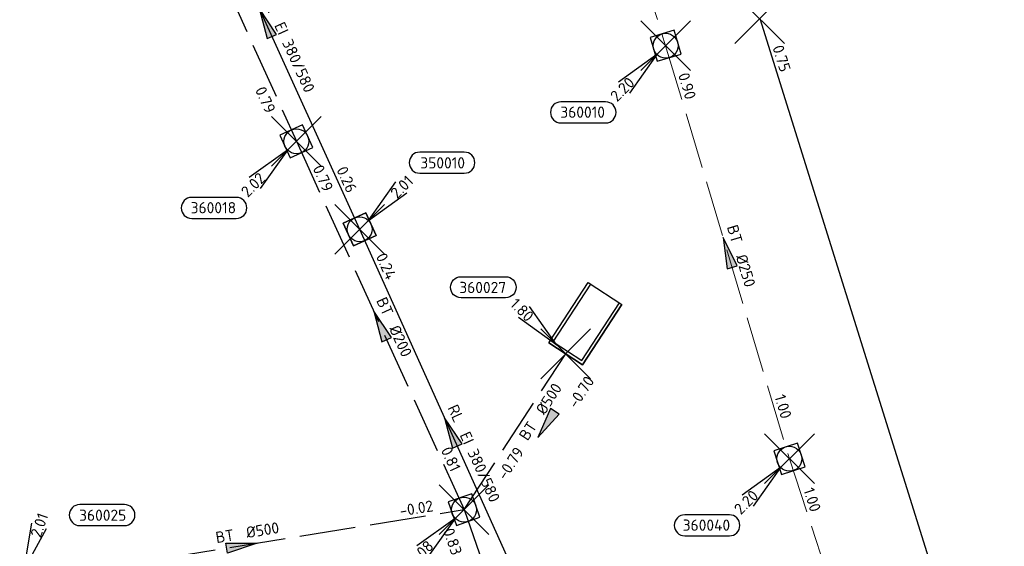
# Model space of a CAD drawing. Header units: metres. Extents: x 153343 to 157271, y 461673 to 467005.
# Tile 23 of 191: x 156273 to 156392, y 462971 to 463034. Entities that reach past the tile are written whole.
import ezdxf
from ezdxf.enums import TextEntityAlignment as Align
from ezdxf.lldxf.tags import DXFTag

# ---------------------------------------------------------------- set-up
doc = ezdxf.new("R2010")
doc.units = ezdxf.units.M
doc.header["$LTSCALE"] = 0.75
doc.header["$PDMODE"] = 3
doc.header["$PDSIZE"] = 3
doc.linetypes.add('RI-HWA_BETON', pattern=[11.4, 9, -2.4])
doc.layers.get('0').update_dxf_attribs({"lineweight": 25})
doc.layers.get('defpoints').update_dxf_attribs({"lineweight": 25})
for name, color, linetype, lineweight in [('B-OI-RI-GWA_STROOMRICHTING-S @ 0.75', 11, 'Continuous', 25), ('B-OI-RI-HWA_RIOOLPUT_INSPECTIEPUT-S', 151, 'Continuous', 25), ('B-OI-RI-HWA_STROOMRICHTING-S @ 0.75', 151, 'Continuous', 25), ('B-OI-RI-HWA_TRANSPORTLEIDING_BETON_250-G', 151, 'RI-HWA_BETON', 18), ('B-OI-RI-HWA_UITSTROOMBAK-S @ 0.75', 151, 'Continuous', 25), ('B-OI-RI-VWA_RIOOLPUT_INSPECTIEPUT-S', 33, 'Continuous', 25), ('B-OI-RI-VWA_STROOMRICHTING-S @ 0.75', 33, 'Continuous', 25)]:
    doc.layers.add(name, color=color, linetype=linetype, lineweight=lineweight)
for name, color, linetype in [('B-OI-RI-HWA_PUTNUMMER-S @ 0.75', 151, 'Continuous'), ('B-OI-RI-HWA_TRANSPORTLEIDING_BETON_200-G', 151, 'RI-HWA_BETON'), ('B-OI-RI-HWA_TRANSPORTLEIDING_BETON_300-G', 151, 'RI-HWA_BETON'), ('B-OI-RI-HWA_TRANSPORTLEIDING_BETON_500-G', 151, 'RI-HWA_BETON'), ('B-OI-RI-PERSLEIDING_TRANSPORTLEIDING_GEWAPEND BETON_700-G', 210, 'RI-PERS'), ('B-OI-RI-VWA_PUTNUMMER-S @ 0.75', 33, 'Continuous'), ('B-OI-RI-VWA_TRANSPORTLEIDING_B+RELINED_380 580-G', 33, 'Continuous'), ('fictief knooppunt', 7, 'Continuous')]:
    doc.layers.add(name, color=color, linetype=linetype)
doc.layers.add('inspectieput', color=7, linetype='Continuous', plot=False)
doc.layers.add('rwa lozingpunt_frontmuur', color=7, linetype='Continuous', plot=False)
doc.styles.add('NLCS-ISO', font='isocpeur.ttf')
doc.styles.get("Standard").update_dxf_attribs({"font": 'txt.shx'})
tags = doc.linetypes.add('RI-PERS', pattern='A,7,-2,["P",Standard,S=1.8,R=0,X=-0.5,Y=-0.9],-2,7,-2,[102,NLCS.SHX,S=1,R=180,X=0,Y=0],-2', length=22).pattern_tags.tags
tags[6] = DXFTag(74, 10)

# ---------------------------------------------------------------- blocks, each defined once
blk = doc.blocks.new('*U540')
at = {"ltscale": 0.1, "style": 'NLCS-ISO'}
for tag, p in [('BOBL', (-117.87, 0)), ('MAT', (-1, 0.5))]:
    blk.add_attdef(tag, text='', height=1.8, dxfattribs=at).set_placement(p, align=Align.BOTTOM_RIGHT)
for tag, p in [('DIA', (1, 0.5)), ('BOBR', (116.92, -0.07))]:
    blk.add_attdef(tag, text='', height=1.8, dxfattribs=at).set_placement(p, align=Align.BOTTOM_LEFT)
at = {"layer": 'defpoints', "ltscale": 0.1, "style": 'NLCS-ISO', "flags": 1}
blk.add_attdef('JVA', text='', height=1.8, dxfattribs=at).set_placement((0, -1), align=Align.TOP_CENTER)
blk = doc.blocks.new('*U564')
at = {"ltscale": 0.1}
blk.add_hatch(color=256, dxfattribs=at).paths.add_polyline_path([(2.5, 0), (-2.5, -0.83), (-2.5, 0.83)])
at = {"ltscale": 0.1, "flags": 128}
blk.add_lwpolyline([(2.5, 0), (-2.5, -0.83), (-2.5, 0.83)], close=True, dxfattribs=at)
at = {"ltscale": 0.1, "style": 'NLCS-ISO'}
for tag, p in [('BOBL', (-37.57, 0)), ('MAT', (-1, 0.5))]:
    blk.add_attdef(tag, text='', height=1.8, dxfattribs=at).set_placement(p, align=Align.BOTTOM_RIGHT)
for tag, p in [('DIA', (1, 0.5)), ('BOBR', (36.62, -0.02))]:
    blk.add_attdef(tag, text='', height=1.8, dxfattribs=at).set_placement(p, align=Align.BOTTOM_LEFT)
at = {"layer": 'defpoints', "ltscale": 0.1, "style": 'NLCS-ISO', "flags": 1}
blk.add_attdef('JVA', text='', height=1.8, dxfattribs=at).set_placement((0, -1), align=Align.TOP_CENTER)
blk = doc.blocks.new('*U575')
at = {"ltscale": 0.1}
blk.add_hatch(color=256, dxfattribs=at).paths.add_polyline_path([(2.5, 0), (-2.5, -0.83), (-2.5, 0.83)])
at = {"ltscale": 0.1, "flags": 128}
blk.add_lwpolyline([(2.5, 0), (-2.5, -0.83), (-2.5, 0.83)], close=True, dxfattribs=at)
at = {"ltscale": 0.1, "style": 'NLCS-ISO'}
for tag, p in [('BOBL', (-4.48, 0)), ('MAT', (-1, 0.5))]:
    blk.add_attdef(tag, text='', height=1.8, dxfattribs=at).set_placement(p, align=Align.BOTTOM_RIGHT)
for tag, p in [('DIA', (1, 0.5)), ('BOBR', (3.54, -3.24))]:
    blk.add_attdef(tag, text='', height=1.8, dxfattribs=at).set_placement(p, align=Align.BOTTOM_LEFT)
at = {"layer": 'defpoints', "ltscale": 0.1, "style": 'NLCS-ISO', "flags": 1}
blk.add_attdef('JVA', text='', height=1.8, dxfattribs=at).set_placement((0, -1), align=Align.TOP_CENTER)
blk = doc.blocks.new('*U576')
at = {"ltscale": 0.1}
blk.add_hatch(color=256, dxfattribs=at).paths.add_polyline_path([(-2.5, 0), (2.5, -0.83), (2.5, 0.83)])
at = {"ltscale": 0.1, "flags": 128}
blk.add_lwpolyline([(-2.5, 0), (2.5, -0.83), (2.5, 0.83)], close=True, dxfattribs=at)
at = {"ltscale": 0.1, "style": 'NLCS-ISO'}
for tag, p in [('BOBL', (-5.6, 0)), ('MAT', (-1, 0.5))]:
    blk.add_attdef(tag, text='', height=1.8, dxfattribs=at).set_placement(p, align=Align.BOTTOM_RIGHT)
for tag, p in [('DIA', (1, 0.5)), ('BOBR', (4.65, -3.24))]:
    blk.add_attdef(tag, text='', height=1.8, dxfattribs=at).set_placement(p, align=Align.BOTTOM_LEFT)
at = {"layer": 'defpoints', "ltscale": 0.1, "style": 'NLCS-ISO', "flags": 1}
blk.add_attdef('JVA', text='', height=1.8, dxfattribs=at).set_placement((0, -1), align=Align.TOP_CENTER)
blk = doc.blocks.new('*U580')
at = {"ltscale": 0.1}
blk.add_hatch(color=256, dxfattribs=at).paths.add_polyline_path([(2.5, 0), (-2.5, -0.83), (-2.5, 0.83)])
at = {"ltscale": 0.1, "flags": 128}
blk.add_lwpolyline([(2.5, 0), (-2.5, -0.83), (-2.5, 0.83)], close=True, dxfattribs=at)
at = {"ltscale": 0.1, "style": 'NLCS-ISO'}
for tag, p in [('BOBL', (-26.82, 0)), ('MAT', (-1, 0.5))]:
    blk.add_attdef(tag, text='', height=1.8, dxfattribs=at).set_placement(p, align=Align.BOTTOM_RIGHT)
for tag, p in [('DIA', (1, 0.5)), ('BOBR', (25.87, -0.01))]:
    blk.add_attdef(tag, text='', height=1.8, dxfattribs=at).set_placement(p, align=Align.BOTTOM_LEFT)
at = {"layer": 'defpoints', "ltscale": 0.1, "style": 'NLCS-ISO', "flags": 1}
blk.add_attdef('JVA', text='', height=1.8, dxfattribs=at).set_placement((0, -1), align=Align.TOP_CENTER)
blk = doc.blocks.new('*U572')
at = {"ltscale": 0.1}
blk.add_hatch(color=256, dxfattribs=at).paths.add_polyline_path([(-2.5, 0), (2.5, -0.83), (2.5, 0.83)])
at = {"ltscale": 0.1, "flags": 128}
blk.add_lwpolyline([(-2.5, 0), (2.5, -0.83), (2.5, 0.83)], close=True, dxfattribs=at)
at = {"ltscale": 0.1, "style": 'NLCS-ISO'}
for tag, p in [('BOBL', (-23.16, 0)), ('MAT', (-1, 0.5))]:
    blk.add_attdef(tag, text='', height=1.8, dxfattribs=at).set_placement(p, align=Align.BOTTOM_RIGHT)
for tag, p in [('DIA', (1, 0.5)), ('BOBR', (22.22, -0.01))]:
    blk.add_attdef(tag, text='', height=1.8, dxfattribs=at).set_placement(p, align=Align.BOTTOM_LEFT)
at = {"layer": 'defpoints', "ltscale": 0.1, "style": 'NLCS-ISO', "flags": 1}
blk.add_attdef('JVA', text='', height=1.8, dxfattribs=at).set_placement((0, -1), align=Align.TOP_CENTER)
blk = doc.blocks.new('*U573')
at = {"ltscale": 0.1}
blk.add_hatch(color=256, dxfattribs=at).paths.add_polyline_path([(-2.5, 0), (2.5, -0.83), (2.5, 0.83)])
at = {"ltscale": 0.1, "flags": 128}
blk.add_lwpolyline([(-2.5, 0), (2.5, -0.83), (2.5, 0.83)], close=True, dxfattribs=at)
at = {"ltscale": 0.1, "style": 'NLCS-ISO'}
for tag, p in [('BOBL', (-21.93, -3.24)), ('MAT', (-1, -3.74))]:
    blk.add_attdef(tag, text='', height=1.8, dxfattribs=at).set_placement(p, align=Align.BOTTOM_RIGHT)
for tag, p in [('DIA', (1, -3.74)), ('BOBR', (20.98, -3.23))]:
    blk.add_attdef(tag, text='', height=1.8, dxfattribs=at).set_placement(p, align=Align.BOTTOM_LEFT)
at = {"layer": 'defpoints', "ltscale": 0.1, "style": 'NLCS-ISO', "flags": 1}
blk.add_attdef('JVA', text='', height=1.8, dxfattribs=at).set_placement((0, -1), align=Align.TOP_CENTER)
blk = doc.blocks.new('*U589')
at = {"ltscale": 0.1}
blk.add_hatch(color=256, dxfattribs=at).paths.add_polyline_path([(-2.5, 0), (2.5, -0.83), (2.5, 0.83)])
at = {"ltscale": 0.1, "flags": 128}
blk.add_lwpolyline([(-2.5, 0), (2.5, -0.83), (2.5, 0.83)], close=True, dxfattribs=at)
at = {"ltscale": 0.1, "style": 'NLCS-ISO'}
for tag, p in [('BOBL', (-25.29, 0)), ('MAT', (-1, 0.5))]:
    blk.add_attdef(tag, text='', height=1.8, dxfattribs=at).set_placement(p, align=Align.BOTTOM_RIGHT)
for tag, p in [('DIA', (1, 0.5)), ('BOBR', (24.34, -0.01))]:
    blk.add_attdef(tag, text='', height=1.8, dxfattribs=at).set_placement(p, align=Align.BOTTOM_LEFT)
at = {"layer": 'defpoints', "ltscale": 0.1, "style": 'NLCS-ISO', "flags": 1}
blk.add_attdef('JVA', text='', height=1.8, dxfattribs=at).set_placement((0, -1), align=Align.TOP_CENTER)
blk = doc.blocks.new('*U628')
at = {"ltscale": 0.1}
blk.add_hatch(color=256, dxfattribs=at).paths.add_polyline_path([(-2.5, 0), (2.5, -0.83), (2.5, 0.83)])
at = {"ltscale": 0.1, "flags": 128}
blk.add_lwpolyline([(-2.5, 0), (2.5, -0.83), (2.5, 0.83)], close=True, dxfattribs=at)
at = {"ltscale": 0.1, "style": 'NLCS-ISO'}
for tag, p in [('BOBL', (-26.36, 0)), ('MAT', (-1, 0.5))]:
    blk.add_attdef(tag, text='', height=1.8, dxfattribs=at).set_placement(p, align=Align.BOTTOM_RIGHT)
for tag, p in [('DIA', (1, 0.5)), ('BOBR', (25.42, -0.01))]:
    blk.add_attdef(tag, text='', height=1.8, dxfattribs=at).set_placement(p, align=Align.BOTTOM_LEFT)
at = {"layer": 'defpoints', "ltscale": 0.1, "style": 'NLCS-ISO', "flags": 1}
blk.add_attdef('JVA', text='', height=1.8, dxfattribs=at).set_placement((0, -1), align=Align.TOP_CENTER)
blk = doc.blocks.new('*U629')
at = {"ltscale": 0.1}
blk.add_hatch(color=256, dxfattribs=at).paths.add_polyline_path([(-2.5, 0), (2.5, -0.83), (2.5, 0.83)])
at = {"ltscale": 0.1, "flags": 128}
blk.add_lwpolyline([(-2.5, 0), (2.5, -0.83), (2.5, 0.83)], close=True, dxfattribs=at)
at = {"ltscale": 0.1, "style": 'NLCS-ISO'}
for tag, p in [('BOBL', (-27.18, 0)), ('MAT', (-1, 0.5))]:
    blk.add_attdef(tag, text='', height=1.8, dxfattribs=at).set_placement(p, align=Align.BOTTOM_RIGHT)
for tag, p in [('DIA', (1, 0.5)), ('BOBR', (26.23, -0.01))]:
    blk.add_attdef(tag, text='', height=1.8, dxfattribs=at).set_placement(p, align=Align.BOTTOM_LEFT)
at = {"layer": 'defpoints', "ltscale": 0.1, "style": 'NLCS-ISO', "flags": 1}
blk.add_attdef('JVA', text='', height=1.8, dxfattribs=at).set_placement((0, -1), align=Align.TOP_CENTER)
blk = doc.blocks.new('SRI-UITSTROOMBAK-SO')
at = {"color": 7}
for p, q in [((-3.25, 11.56), (3.25, 11.56)), ((-3.25, 0), (-3.25, 11.56)), ((-2.75, 0.5), (-2.75, 11.56)), ((2.75, 0.5), (2.75, 11.56)), ((3.25, 0), (3.25, 11.56)), ((-3.25, 0), (3.25, 0)), ((-2.75, 0.5), (2.75, 0.5))]:
    blk.add_line(p, q, dxfattribs=at)
at = {"flags": 128}
blk.add_lwpolyline([(-3.25, 11.56), (3.25, 11.56), (3.25, 0), (-3.25, 0)], close=True, dxfattribs=at)
blk = doc.blocks.new('*U255')
for q in [(-5.83, 7.6), (-7.6, 5.83)]:
    blk.add_line((-1.41, 1.41), q)
blk.add_lwpolyline([(-16.81, 12.39), (-9.65, 12.39, -1), (-9.65, 9.01), (-16.81, 9.01, -1)], format="xyb", close=True)
at = {"ltscale": 0.1, "style": 'NLCS-ISO'}
blk.add_attdef('PUTNR', text='', height=1.8, dxfattribs=at).set_placement((-13.33, 10.67), align=Align.MIDDLE_CENTER)
blk.add_attdef('PUTHGT', text='', height=1.8, rotation=315, dxfattribs=at).set_placement((-8.44, 8.48), align=Align.MIDDLE_LEFT)
blk = doc.blocks.new('*U638')
for q in [(1.96, 9.38), (4.32, 8.55)]:
    blk.add_line((0.66, 1.89), q)
blk.add_lwpolyline([(16.81, 12.39), (9.65, 12.39, 1), (9.65, 9.01), (16.81, 9.01, 1)], format="xyb", close=True)
at = {"ltscale": 0.1, "style": 'NLCS-ISO'}
blk.add_attdef('PUTHGT', text='', height=1.8, rotation=70.6848, dxfattribs=at).set_placement((2.5, 7.23), align=Align.MIDDLE_LEFT)
blk.add_attdef('PUTNR', text='', height=1.8, dxfattribs=at).set_placement((13.33, 10.67), align=Align.MIDDLE_CENTER)
blk = doc.blocks.new('*U241')
for q in [(-7.6, -5.83), (-5.83, -7.6)]:
    blk.add_line((-1.41, -1.41), q)
blk.add_lwpolyline([(-16.81, -12.39), (-9.65, -12.39, 1), (-9.65, -9.01), (-16.81, -9.01, 1)], format="xyb", close=True)
at = {"ltscale": 0.1, "style": 'NLCS-ISO'}
blk.add_attdef('PUTHGT', text='', height=1.8, rotation=45, dxfattribs=at).set_placement((-8.44, -8.48), align=Align.MIDDLE_LEFT)
blk.add_attdef('PUTNR', text='', height=1.8, dxfattribs=at).set_placement((-13.33, -8.87), align=Align.MIDDLE_CENTER)
blk = doc.blocks.new('*U43')
for q in [(5.83, 7.6), (7.6, 5.83)]:
    blk.add_line((1.41, 1.41), q)
blk.add_lwpolyline([(16.81, 12.39), (9.65, 12.39, 1), (9.65, 9.01), (16.81, 9.01, 1)], format="xyb", close=True)
at = {"ltscale": 0.1, "style": 'NLCS-ISO'}
blk.add_attdef('PUTHGT', text='', height=1.8, rotation=45, dxfattribs=at).set_placement((5.39, 5.43), align=Align.MIDDLE_LEFT)
blk.add_attdef('PUTNR', text='', height=1.8, dxfattribs=at).set_placement((13.33, 10.67), align=Align.MIDDLE_CENTER)
blk = doc.blocks.new('B-SRI-PUT_HWA-SO')
at = {"lineweight": -3, "flags": 128}
blk.add_lwpolyline([(-2, -2), (2, -2), (2, 2), (-2, 2)], close=True, dxfattribs=at)
at = {"lineweight": -3}
blk.add_circle((0, 0), 2, dxfattribs=at)
blk = doc.blocks.new('B-SRI-PUT_VWA-SO')
at = {"flags": 128}
blk.add_lwpolyline([(-2, 2), (2, 2), (2, -2), (-2, -2)], close=True, dxfattribs=at)
at = {"lineweight": -3, "flags": 128}
blk.add_lwpolyline([(2, -2), (2, 2), (-2, 2), (-2, -2)], close=True, dxfattribs=at)
at = {"lineweight": -3}
blk.add_circle((0, 0), 2, dxfattribs=at)

msp = doc.modelspace()

# ---------------------------------------------------------------- linework, layer by layer
at = {"layer": 'B-OI-RI-HWA_TRANSPORTLEIDING_BETON_200-G', "transparency": 33554610}
for p, q in [((156287.08, 463062.35), (156306.39, 463019.61)), ((156306.39, 463019.61), (156326.59, 462975.24))]:
    msp.add_line(p, q, dxfattribs=at)
at = {"layer": 'B-OI-RI-HWA_TRANSPORTLEIDING_BETON_250-G', "transparency": 33554610}
for p, q in [((156334.98, 463081.48), (156350.87, 463031.12)), ((156350.87, 463031.12), (156365.78, 462981.37)), ((156365.78, 462981.37), (156387.65, 462914.5))]:
    msp.add_line(p, q, dxfattribs=at)
at = {"layer": 'B-OI-RI-HWA_TRANSPORTLEIDING_BETON_300-G', "transparency": 33554610}
msp.add_line((156326.59, 462975.24), (156333.38, 462955.65), dxfattribs=at)
at = {"layer": 'B-OI-RI-HWA_TRANSPORTLEIDING_BETON_500-G', "transparency": 33554610}
for p, q in [((156326.59, 462975.24), (156338.83, 462994)), ((156273.06, 462966.56), (156326.59, 462975.24))]:
    msp.add_line(p, q, dxfattribs=at)
at = {"layer": 'B-OI-RI-PERSLEIDING_TRANSPORTLEIDING_GEWAPEND BETON_700-G', "transparency": 33554610}
msp.add_line((156362.2, 463034.4), (156419.2, 462852.3), dxfattribs=at)
at = {"layer": 'B-OI-RI-VWA_TRANSPORTLEIDING_B+RELINED_380 580-G', "transparency": 33554610}
for p, q in [((156291.34, 463058.87), (156314.01, 463009.01)), ((156314.01, 463009.01), (156336, 462960.18))]:
    msp.add_line(p, q, dxfattribs=at)
at = {"layer": 'fictief knooppunt', "transparency": 33554610}
msp.add_point((156362.2, 463034.4), dxfattribs=at)
at = {"layer": 'inspectieput', "transparency": 33554610}
for p in [(156350.87, 463031.12), (156306.39, 463019.61), (156314.01, 463009.01), (156365.78, 462981.37), (156326.59, 462975.24)]:
    msp.add_point(p, dxfattribs=at)
at = {"layer": 'rwa lozingpunt_frontmuur', "transparency": 33554610}
msp.add_point((156338.83, 462994), dxfattribs=at)

# ---------------------------------------------------------------- block references
at = {"layer": 'B-OI-RI-GWA_STROOMRICHTING-S @ 0.75', "transparency": 33554610, "xscale": 0.75, "yscale": 0.75, "zscale": 0.75, "rotation": 287.3808937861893}
msp.add_blockref('*U540', (156390.7, 462943.35), dxfattribs=at).add_auto_attribs({'MAT': 'GBT', 'DIA': '%%c700', 'BOBL': '0.75', 'BOBR': '0.75'})
at = {"layer": 'B-OI-RI-HWA_PUTNUMMER-S @ 0.75', "transparency": 33554610}
ref = msp.add_blockref('*U241', (156350.87, 463031.12), dxfattribs=dict(at, xscale=0.75, yscale=0.75, zscale=0.75))
ref.add_attrib('PUTNR', '360010', dxfattribs={"layer": '0', "ltscale": 0.1, "height": 1.35, "style": 'NLCS-ISO'}).set_placement((156340.87, 463023.12), align=Align.MIDDLE_CENTER)
ref.add_attrib('PUTHGT', '2.20', dxfattribs={"layer": '0', "ltscale": 0.1, "height": 1.35, "rotation": 45, "style": 'NLCS-ISO'}).set_placement((156344.54, 463024.76), align=Align.MIDDLE_LEFT)
ref = msp.add_blockref('*U241', (156306.39, 463019.61), dxfattribs=dict(at, xscale=0.75, yscale=0.75, zscale=0.75))
ref.add_attrib('PUTNR', '360018', dxfattribs={"layer": '0', "ltscale": 0.1, "height": 1.35, "style": 'NLCS-ISO'}).set_placement((156296.39, 463011.61), align=Align.MIDDLE_CENTER)
ref.add_attrib('PUTHGT', '2.02', dxfattribs={"layer": '0', "ltscale": 0.1, "height": 1.35, "rotation": 45, "style": 'NLCS-ISO'}).set_placement((156300.06, 463013.25), align=Align.MIDDLE_LEFT)
at = {"layer": 'B-OI-RI-HWA_PUTNUMMER-S @ 0.75', "transparency": 33554610, "xscale": 0.75, "yscale": 0.75, "zscale": 0.75}
for name, p, values in [('*U255', (156338.83, 462994), {'PUTNR': '360027', 'PUTHGT': '1.80'}), ('*U638', (156273.06, 462966.56), {'PUTNR': '360025', 'PUTHGT': '2.01'})]:
    msp.add_blockref(name, p, dxfattribs=at).add_auto_attribs(values)
at = {"layer": 'B-OI-RI-HWA_PUTNUMMER-S @ 0.75', "transparency": 33554610}
ref = msp.add_blockref('*U241', (156365.78, 462981.37), dxfattribs=dict(at, xscale=0.75, yscale=0.75, zscale=0.75))
ref.add_attrib('PUTNR', '360040', dxfattribs={"layer": '0', "ltscale": 0.1, "height": 1.35, "style": 'NLCS-ISO'}).set_placement((156355.78, 462973.37), align=Align.MIDDLE_CENTER)
ref.add_attrib('PUTHGT', '2.20', dxfattribs={"layer": '0', "ltscale": 0.1, "height": 1.35, "rotation": 45, "style": 'NLCS-ISO'}).set_placement((156359.45, 462975.01), align=Align.MIDDLE_LEFT)
ref = msp.add_blockref('*U241', (156326.59, 462975.24), dxfattribs=dict(at, xscale=0.75, yscale=0.75, zscale=0.75))
ref.add_attrib('PUTNR', '360026', dxfattribs={"layer": '0', "ltscale": 0.1, "height": 1.35, "style": 'NLCS-ISO'}).set_placement((156316.59, 462967.24), align=Align.MIDDLE_CENTER)
ref.add_attrib('PUTHGT', '2.08', dxfattribs={"layer": '0', "ltscale": 0.1, "height": 1.35, "rotation": 45, "style": 'NLCS-ISO'}).set_placement((156320.26, 462968.88), align=Align.MIDDLE_LEFT)
at = {"layer": 'B-OI-RI-HWA_RIOOLPUT_INSPECTIEPUT-S'}
for p, xscale, yscale, zscale, rotation in [((156350.87, 463031.12), 0.75, 0.75, 0.75, 286.6833941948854), ((156306.39, 463019.61), 0.75, 0.75, 0.75, 294.4779974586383), ((156365.78, 462981.37), 0.7499999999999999, 0.7499999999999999, 0.7499999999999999, 288.1104616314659), ((156326.59, 462975.24), 0.75, 0.75, 0.75, 289.1165931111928)]:
    msp.add_blockref('B-SRI-PUT_HWA-SO', p, dxfattribs=dict(at, xscale=xscale, yscale=yscale, zscale=zscale, rotation=rotation))
at = {"layer": 'B-OI-RI-HWA_STROOMRICHTING-S @ 0.75', "transparency": 33554610}
for name, p, xscale, yscale, zscale, rotation, values in [('*U573', (156296.73, 463040.98), 0.75, 0.75, 0.75, 294.3135282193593, {'MAT': 'BT', 'DIA': '%%c200', 'BOBL': '0.66', 'BOBR': '0.79'}), ('*U589', (156358.33, 463006.24), 0.75, 0.75, 0.75, 286.6833941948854, {'MAT': 'BT', 'DIA': '%%c250', 'BOBL': '0.90', 'BOBR': '1.00'}), ('*U572', (156316.49, 462997.42), 0.75, 0.75, 0.75, 294.4779974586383, {'MAT': 'BT', 'DIA': '%%c200', 'BOBL': '0.79', 'BOBR': '0.81'}), ('*U576', (156336.51, 462985.49), 0.7499999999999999, 0.7499999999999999, 0.7499999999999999, 56.87747982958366, {'MAT': 'BT', 'DIA': '%%c500', 'BOBL': '-0.79', 'BOBR': '-0.70'}), ('*U564', (156376.71, 462947.93), 0.75, 0.75, 0.75, 288.1104616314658, {'MAT': 'BT', 'DIA': '%%c250', 'BOBL': '1.00', 'BOBR': '0.91'}), ('*U580', (156299.83, 462970.9), 0.75, 0.75, 0.75, 9.210462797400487, {'MAT': 'BT', 'DIA': '%%c500', 'BOBL': '0.07', 'BOBR': '-0.02'}), ('*U575', (156325.83, 462966.31), 0.75, 0.75, 0.75, 289.1165931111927, {'MAT': 'BT', 'DIA': '%%c300', 'BOBL': '0.83', 'BOBR': '0.67'})]:
    msp.add_blockref(name, p, dxfattribs=dict(at, xscale=xscale, yscale=yscale, zscale=zscale, rotation=rotation)).add_auto_attribs(values)
at = {"layer": 'B-OI-RI-HWA_UITSTROOMBAK-S @ 0.75', "transparency": 33554610, "xscale": 0.75, "yscale": 0.75, "zscale": 0.75, "rotation": 326.8774798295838}
msp.add_blockref('SRI-UITSTROOMBAK-SO', (156338.83, 462994), dxfattribs=at)
at = {"layer": 'B-OI-RI-VWA_PUTNUMMER-S @ 0.75', "transparency": 33554610, "xscale": 0.75, "yscale": 0.75, "zscale": 0.75}
msp.add_blockref('*U43', (156314.01, 463009.01), dxfattribs=at).add_auto_attribs({'PUTNR': '350010', 'PUTHGT': '2.01'})
at = {"layer": 'B-OI-RI-VWA_RIOOLPUT_INSPECTIEPUT-S', "xscale": 0.7499999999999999, "yscale": 0.7499999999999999, "zscale": 0.7499999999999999, "rotation": 294.2438436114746}
msp.add_blockref('B-SRI-PUT_VWA-SO', (156314.01, 463009.01), dxfattribs=at)
at = {"layer": 'B-OI-RI-VWA_STROOMRICHTING-S @ 0.75', "transparency": 33554610}
for name, p, xscale, yscale, zscale, rotation, values in [('*U629', (156302.67, 463033.94), 0.75, 0.75, 0.75, 294.4500149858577, {'MAT': 'RL', 'DIA': 'EI 380/580', 'BOBL': '0.18', 'BOBR': '0.26'}), ('*U628', (156325.01, 462984.6), 0.7499999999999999, 0.7499999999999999, 0.7499999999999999, 294.2438436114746, {'MAT': 'RL', 'DIA': 'EI 380/580', 'BOBL': '0.24', 'BOBR': '0.25'})]:
    msp.add_blockref(name, p, dxfattribs=dict(at, xscale=xscale, yscale=yscale, zscale=zscale, rotation=rotation)).add_auto_attribs(values)

doc.saveas('drawing.dxf')
